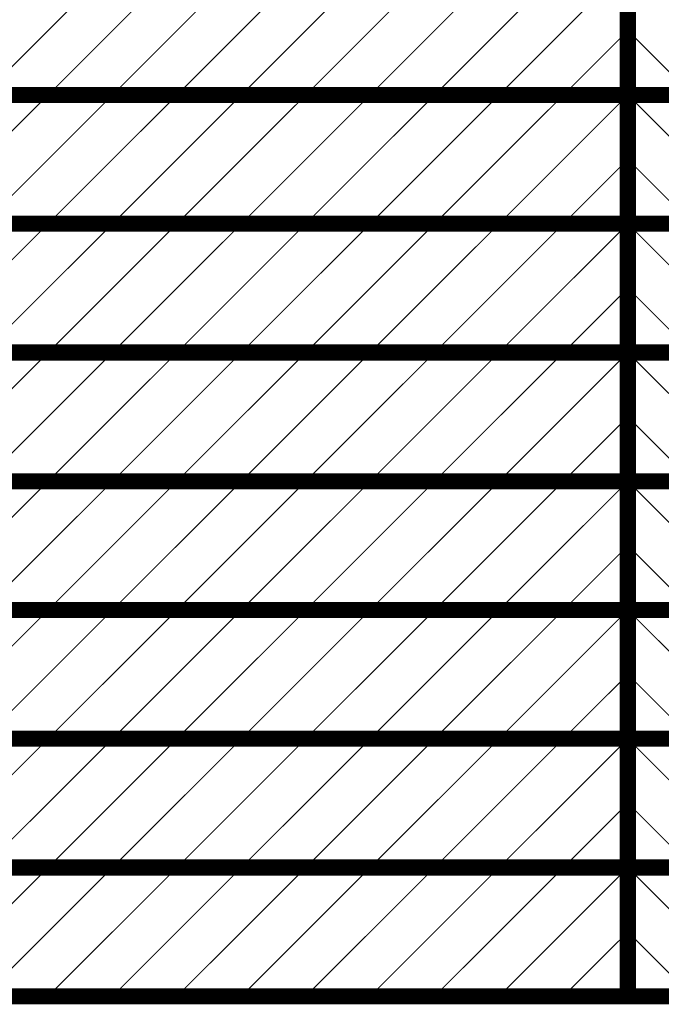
# Model space of a CAD drawing. Header units: inches. Extents: x -0.5 to 14.5, y -1.3 to 8.2.
# Tile 192 of 196: x 9.4 to 10, y 6.3 to 7.2. Entities that reach past the tile are written whole.
import ezdxf

# ---------------------------------------------------------------- set-up
doc = ezdxf.new("R2010")
doc.units = ezdxf.units.IN
doc.header["$MEASUREMENT"] = 0
doc.layers.add('M12 Stackup', color=56, linetype='Continuous')

msp = doc.modelspace()

# ---------------------------------------------------------------- linework, layer by layer
at = {"layer": 'M12 Stackup'}
for points in [[(9.94754, 6.302, 0.015, 0.015, 0), (9.94754, 7.742, 0.015, 0.015, 0)], [(9.34754, 7.142, 0.001, 0.001, 0), (9.46754, 7.262, 0.001, 0.001, 0)], [(9.40754, 7.142, 0.001, 0.001, 0), (9.52754, 7.262, 0.001, 0.001, 0)], [(9.46754, 7.142, 0.001, 0.001, 0), (9.58754, 7.262, 0.001, 0.001, 0)], [(9.52754, 7.142, 0.001, 0.001, 0), (9.64754, 7.262, 0.001, 0.001, 0)], [(9.58754, 7.142, 0.001, 0.001, 0), (9.70754, 7.262, 0.001, 0.001, 0)], [(9.64754, 7.142, 0.001, 0.001, 0), (9.76754, 7.262, 0.001, 0.001, 0)], [(9.70754, 7.142, 0.001, 0.001, 0), (9.82754, 7.262, 0.001, 0.001, 0)], [(9.76754, 7.142, 0.001, 0.001, 0), (9.88754, 7.262, 0.001, 0.001, 0)], [(9.82754, 7.142, 0.001, 0.001, 0), (9.94754, 7.262, 0.001, 0.001, 0)], [(9.88754, 7.142, 0.001, 0.001, 0), (9.94754, 7.202, 0.001, 0.001, 0)], [(9.94754, 7.202, 0.001, 0.001, 0), (10.00754, 7.142, 0.001, 0.001, 0)], [(8.82786, 7.142, 0.015, 0.015, 0), (9.94754, 7.142, 0.015, 0.015, 0)], [(9.94754, 7.142, 0.015, 0.015, 0), (11.06723, 7.142, 0.015, 0.015, 0)], [(9.28754, 7.022, 0.001, 0.001, 0), (9.40754, 7.142, 0.001, 0.001, 0)], [(9.34754, 7.022, 0.001, 0.001, 0), (9.46754, 7.142, 0.001, 0.001, 0)], [(9.40754, 7.022, 0.001, 0.001, 0), (9.52754, 7.142, 0.001, 0.001, 0)], [(9.46754, 7.022, 0.001, 0.001, 0), (9.58754, 7.142, 0.001, 0.001, 0)], [(9.52754, 7.022, 0.001, 0.001, 0), (9.64754, 7.142, 0.001, 0.001, 0)], [(9.58754, 7.022, 0.001, 0.001, 0), (9.70754, 7.142, 0.001, 0.001, 0)], [(9.64754, 7.022, 0.001, 0.001, 0), (9.76754, 7.142, 0.001, 0.001, 0)], [(9.70754, 7.022, 0.001, 0.001, 0), (9.82754, 7.142, 0.001, 0.001, 0)], [(9.76754, 7.022, 0.001, 0.001, 0), (9.88754, 7.142, 0.001, 0.001, 0)], [(9.82754, 7.022, 0.001, 0.001, 0), (9.94754, 7.142, 0.001, 0.001, 0)], [(9.94754, 7.142, 0.001, 0.001, 0), (10.06754, 7.022, 0.001, 0.001, 0)], [(9.88754, 7.022, 0.001, 0.001, 0), (9.94754, 7.082, 0.001, 0.001, 0)], [(9.94754, 7.082, 0.001, 0.001, 0), (10.00754, 7.022, 0.001, 0.001, 0)], [(8.82786, 7.022, 0.015, 0.015, 0), (9.94754, 7.022, 0.015, 0.015, 0)], [(9.94754, 7.022, 0.015, 0.015, 0), (11.06723, 7.022, 0.015, 0.015, 0)], [(9.28754, 6.902, 0.001, 0.001, 0), (9.40754, 7.022, 0.001, 0.001, 0)], [(9.34754, 6.902, 0.001, 0.001, 0), (9.46754, 7.022, 0.001, 0.001, 0)], [(9.40754, 6.902, 0.001, 0.001, 0), (9.52754, 7.022, 0.001, 0.001, 0)], [(9.46754, 6.902, 0.001, 0.001, 0), (9.58754, 7.022, 0.001, 0.001, 0)], [(9.52754, 6.902, 0.001, 0.001, 0), (9.64754, 7.022, 0.001, 0.001, 0)], [(9.58754, 6.902, 0.001, 0.001, 0), (9.70754, 7.022, 0.001, 0.001, 0)], [(9.64754, 6.902, 0.001, 0.001, 0), (9.76754, 7.022, 0.001, 0.001, 0)], [(9.70754, 6.902, 0.001, 0.001, 0), (9.82754, 7.022, 0.001, 0.001, 0)], [(9.76754, 6.902, 0.001, 0.001, 0), (9.88754, 7.022, 0.001, 0.001, 0)], [(9.82754, 6.902, 0.001, 0.001, 0), (9.94754, 7.022, 0.001, 0.001, 0)], [(9.94754, 7.022, 0.001, 0.001, 0), (10.06754, 6.902, 0.001, 0.001, 0)], [(9.88754, 6.902, 0.001, 0.001, 0), (9.94754, 6.962, 0.001, 0.001, 0)], [(9.94754, 6.962, 0.001, 0.001, 0), (10.00754, 6.902, 0.001, 0.001, 0)], [(8.82786, 6.902, 0.015, 0.015, 0), (9.94754, 6.902, 0.015, 0.015, 0)], [(9.28754, 6.782, 0.001, 0.001, 0), (9.40754, 6.902, 0.001, 0.001, 0)], [(9.34754, 6.782, 0.001, 0.001, 0), (9.46754, 6.902, 0.001, 0.001, 0)], [(9.40754, 6.782, 0.001, 0.001, 0), (9.52754, 6.902, 0.001, 0.001, 0)], [(9.46754, 6.782, 0.001, 0.001, 0), (9.58754, 6.902, 0.001, 0.001, 0)], [(9.52754, 6.782, 0.001, 0.001, 0), (9.64754, 6.902, 0.001, 0.001, 0)], [(9.58754, 6.782, 0.001, 0.001, 0), (9.70754, 6.902, 0.001, 0.001, 0)], [(9.64754, 6.782, 0.001, 0.001, 0), (9.76754, 6.902, 0.001, 0.001, 0)], [(9.70754, 6.782, 0.001, 0.001, 0), (9.82754, 6.902, 0.001, 0.001, 0)], [(9.76754, 6.782, 0.001, 0.001, 0), (9.88754, 6.902, 0.001, 0.001, 0)], [(9.82754, 6.782, 0.001, 0.001, 0), (9.94754, 6.902, 0.001, 0.001, 0)], [(9.94754, 6.902, 0.015, 0.015, 0), (11.06723, 6.902, 0.015, 0.015, 0)], [(9.94754, 6.902, 0.001, 0.001, 0), (10.06754, 6.782, 0.001, 0.001, 0)], [(9.88754, 6.782, 0.001, 0.001, 0), (9.94754, 6.842, 0.001, 0.001, 0)], [(9.94754, 6.842, 0.001, 0.001, 0), (10.00754, 6.782, 0.001, 0.001, 0)], [(8.82786, 6.782, 0.015, 0.015, 0), (9.94754, 6.782, 0.015, 0.015, 0)], [(9.28754, 6.662, 0.001, 0.001, 0), (9.40754, 6.782, 0.001, 0.001, 0)], [(9.34754, 6.662, 0.001, 0.001, 0), (9.46754, 6.782, 0.001, 0.001, 0)], [(9.40754, 6.662, 0.001, 0.001, 0), (9.52754, 6.782, 0.001, 0.001, 0)], [(9.46754, 6.662, 0.001, 0.001, 0), (9.58754, 6.782, 0.001, 0.001, 0)], [(9.52754, 6.662, 0.001, 0.001, 0), (9.64754, 6.782, 0.001, 0.001, 0)], [(9.58754, 6.662, 0.001, 0.001, 0), (9.70754, 6.782, 0.001, 0.001, 0)], [(9.64754, 6.662, 0.001, 0.001, 0), (9.76754, 6.782, 0.001, 0.001, 0)], [(9.70754, 6.662, 0.001, 0.001, 0), (9.82754, 6.782, 0.001, 0.001, 0)], [(9.76754, 6.662, 0.001, 0.001, 0), (9.88754, 6.782, 0.001, 0.001, 0)], [(9.82754, 6.662, 0.001, 0.001, 0), (9.94754, 6.782, 0.001, 0.001, 0)], [(9.94754, 6.782, 0.015, 0.015, 0), (11.06723, 6.782, 0.015, 0.015, 0)], [(9.94754, 6.782, 0.001, 0.001, 0), (10.06754, 6.662, 0.001, 0.001, 0)], [(9.88754, 6.662, 0.001, 0.001, 0), (9.94754, 6.722, 0.001, 0.001, 0)], [(9.94754, 6.722, 0.001, 0.001, 0), (10.00754, 6.662, 0.001, 0.001, 0)], [(8.82786, 6.662, 0.015, 0.015, 0), (9.94754, 6.662, 0.015, 0.015, 0)], [(9.28754, 6.542, 0.001, 0.001, 0), (9.40754, 6.662, 0.001, 0.001, 0)], [(9.34754, 6.542, 0.001, 0.001, 0), (9.46754, 6.662, 0.001, 0.001, 0)], [(9.40754, 6.542, 0.001, 0.001, 0), (9.52754, 6.662, 0.001, 0.001, 0)], [(9.46754, 6.542, 0.001, 0.001, 0), (9.58754, 6.662, 0.001, 0.001, 0)], [(9.52754, 6.542, 0.001, 0.001, 0), (9.64754, 6.662, 0.001, 0.001, 0)], [(9.58754, 6.542, 0.001, 0.001, 0), (9.70754, 6.662, 0.001, 0.001, 0)], [(9.64754, 6.542, 0.001, 0.001, 0), (9.76754, 6.662, 0.001, 0.001, 0)], [(9.70754, 6.542, 0.001, 0.001, 0), (9.82754, 6.662, 0.001, 0.001, 0)], [(9.76754, 6.542, 0.001, 0.001, 0), (9.88754, 6.662, 0.001, 0.001, 0)], [(9.82754, 6.542, 0.001, 0.001, 0), (9.94754, 6.662, 0.001, 0.001, 0)], [(9.94754, 6.662, 0.015, 0.015, 0), (11.06723, 6.662, 0.015, 0.015, 0)], [(9.94754, 6.662, 0.001, 0.001, 0), (10.06754, 6.542, 0.001, 0.001, 0)], [(9.88754, 6.542, 0.001, 0.001, 0), (9.94754, 6.602, 0.001, 0.001, 0)], [(9.94754, 6.602, 0.001, 0.001, 0), (10.00754, 6.542, 0.001, 0.001, 0)], [(8.82786, 6.542, 0.015, 0.015, 0), (9.94754, 6.542, 0.015, 0.015, 0)], [(9.94754, 6.542, 0.015, 0.015, 0), (11.06723, 6.542, 0.015, 0.015, 0)], [(9.28754, 6.422, 0.001, 0.001, 0), (9.40754, 6.542, 0.001, 0.001, 0)], [(9.34754, 6.422, 0.001, 0.001, 0), (9.46754, 6.542, 0.001, 0.001, 0)], [(9.40754, 6.422, 0.001, 0.001, 0), (9.52754, 6.542, 0.001, 0.001, 0)], [(9.46754, 6.422, 0.001, 0.001, 0), (9.58754, 6.542, 0.001, 0.001, 0)], [(9.52754, 6.422, 0.001, 0.001, 0), (9.64754, 6.542, 0.001, 0.001, 0)], [(9.58754, 6.422, 0.001, 0.001, 0), (9.70754, 6.542, 0.001, 0.001, 0)], [(9.64754, 6.422, 0.001, 0.001, 0), (9.76754, 6.542, 0.001, 0.001, 0)], [(9.70754, 6.422, 0.001, 0.001, 0), (9.82754, 6.542, 0.001, 0.001, 0)], [(9.76754, 6.422, 0.001, 0.001, 0), (9.88754, 6.542, 0.001, 0.001, 0)], [(9.82754, 6.422, 0.001, 0.001, 0), (9.94754, 6.542, 0.001, 0.001, 0)], [(9.94754, 6.542, 0.001, 0.001, 0), (10.06754, 6.422, 0.001, 0.001, 0)], [(9.88754, 6.422, 0.001, 0.001, 0), (9.94754, 6.482, 0.001, 0.001, 0)], [(9.94754, 6.482, 0.001, 0.001, 0), (10.00754, 6.422, 0.001, 0.001, 0)], [(8.82786, 6.422, 0.015, 0.015, 0), (9.94754, 6.422, 0.015, 0.015, 0)], [(9.94754, 6.422, 0.015, 0.015, 0), (11.06723, 6.422, 0.015, 0.015, 0)], [(9.28754, 6.302, 0.001, 0.001, 0), (9.40754, 6.422, 0.001, 0.001, 0)], [(9.34754, 6.302, 0.001, 0.001, 0), (9.46754, 6.422, 0.001, 0.001, 0)], [(9.40754, 6.302, 0.001, 0.001, 0), (9.52754, 6.422, 0.001, 0.001, 0)], [(9.46754, 6.302, 0.001, 0.001, 0), (9.58754, 6.422, 0.001, 0.001, 0)], [(9.52754, 6.302, 0.001, 0.001, 0), (9.64754, 6.422, 0.001, 0.001, 0)], [(9.58754, 6.302, 0.001, 0.001, 0), (9.70754, 6.422, 0.001, 0.001, 0)], [(9.64754, 6.302, 0.001, 0.001, 0), (9.76754, 6.422, 0.001, 0.001, 0)], [(9.70754, 6.302, 0.001, 0.001, 0), (9.82754, 6.422, 0.001, 0.001, 0)], [(9.76754, 6.302, 0.001, 0.001, 0), (9.88754, 6.422, 0.001, 0.001, 0)], [(9.82754, 6.302, 0.001, 0.001, 0), (9.94754, 6.422, 0.001, 0.001, 0)], [(9.94754, 6.422, 0.001, 0.001, 0), (10.06754, 6.302, 0.001, 0.001, 0)], [(9.88754, 6.302, 0.001, 0.001, 0), (9.94754, 6.362, 0.001, 0.001, 0)], [(9.94754, 6.362, 0.001, 0.001, 0), (10.00754, 6.302, 0.001, 0.001, 0)], [(8.82786, 6.302, 0.015, 0.015, 0), (9.94754, 6.302, 0.015, 0.015, 0)], [(9.94754, 6.302, 0.015, 0.015, 0), (11.06723, 6.302, 0.015, 0.015, 0)]]:
    msp.add_lwpolyline(points, format="xyseb", dxfattribs=at)
for points in [[(9.94729, 7.202, 0.0005, 0.0005, 1), (9.94779, 7.202, 0.0005, 0.0005, 1)], [(9.94729, 7.202, 0.0005, 0.0005, 1), (9.94779, 7.202, 0.0005, 0.0005, 1)], [(9.94379, 7.142, 0.0075, 0.0075, 1), (9.95129, 7.142, 0.0075, 0.0075, 1)], [(9.94379, 7.142, 0.0075, 0.0075, 1), (9.95129, 7.142, 0.0075, 0.0075, 1)], [(9.40729, 7.142, 0.0005, 0.0005, 1), (9.40779, 7.142, 0.0005, 0.0005, 1)], [(9.40729, 7.142, 0.0005, 0.0005, 1), (9.40779, 7.142, 0.0005, 0.0005, 1)], [(9.46729, 7.142, 0.0005, 0.0005, 1), (9.46779, 7.142, 0.0005, 0.0005, 1)], [(9.46729, 7.142, 0.0005, 0.0005, 1), (9.46779, 7.142, 0.0005, 0.0005, 1)], [(9.52729, 7.142, 0.0005, 0.0005, 1), (9.52779, 7.142, 0.0005, 0.0005, 1)], [(9.52729, 7.142, 0.0005, 0.0005, 1), (9.52779, 7.142, 0.0005, 0.0005, 1)], [(9.58729, 7.142, 0.0005, 0.0005, 1), (9.58779, 7.142, 0.0005, 0.0005, 1)], [(9.58729, 7.142, 0.0005, 0.0005, 1), (9.58779, 7.142, 0.0005, 0.0005, 1)], [(9.64729, 7.142, 0.0005, 0.0005, 1), (9.64779, 7.142, 0.0005, 0.0005, 1)], [(9.64729, 7.142, 0.0005, 0.0005, 1), (9.64779, 7.142, 0.0005, 0.0005, 1)], [(9.70729, 7.142, 0.0005, 0.0005, 1), (9.70779, 7.142, 0.0005, 0.0005, 1)], [(9.70729, 7.142, 0.0005, 0.0005, 1), (9.70779, 7.142, 0.0005, 0.0005, 1)], [(9.76729, 7.142, 0.0005, 0.0005, 1), (9.76779, 7.142, 0.0005, 0.0005, 1)], [(9.76729, 7.142, 0.0005, 0.0005, 1), (9.76779, 7.142, 0.0005, 0.0005, 1)], [(9.82729, 7.142, 0.0005, 0.0005, 1), (9.82779, 7.142, 0.0005, 0.0005, 1)], [(9.82729, 7.142, 0.0005, 0.0005, 1), (9.82779, 7.142, 0.0005, 0.0005, 1)], [(9.88729, 7.142, 0.0005, 0.0005, 1), (9.88779, 7.142, 0.0005, 0.0005, 1)], [(9.88729, 7.142, 0.0005, 0.0005, 1), (9.88779, 7.142, 0.0005, 0.0005, 1)], [(9.94729, 7.142, 0.0005, 0.0005, 1), (9.94779, 7.142, 0.0005, 0.0005, 1)], [(9.94729, 7.142, 0.0005, 0.0005, 1), (9.94779, 7.142, 0.0005, 0.0005, 1)], [(9.94729, 7.082, 0.0005, 0.0005, 1), (9.94779, 7.082, 0.0005, 0.0005, 1)], [(9.94729, 7.082, 0.0005, 0.0005, 1), (9.94779, 7.082, 0.0005, 0.0005, 1)], [(9.94379, 7.022, 0.0075, 0.0075, 1), (9.95129, 7.022, 0.0075, 0.0075, 1)], [(9.94379, 7.022, 0.0075, 0.0075, 1), (9.95129, 7.022, 0.0075, 0.0075, 1)], [(9.40729, 7.022, 0.0005, 0.0005, 1), (9.40779, 7.022, 0.0005, 0.0005, 1)], [(9.40729, 7.022, 0.0005, 0.0005, 1), (9.40779, 7.022, 0.0005, 0.0005, 1)], [(9.46729, 7.022, 0.0005, 0.0005, 1), (9.46779, 7.022, 0.0005, 0.0005, 1)], [(9.46729, 7.022, 0.0005, 0.0005, 1), (9.46779, 7.022, 0.0005, 0.0005, 1)], [(9.52729, 7.022, 0.0005, 0.0005, 1), (9.52779, 7.022, 0.0005, 0.0005, 1)], [(9.52729, 7.022, 0.0005, 0.0005, 1), (9.52779, 7.022, 0.0005, 0.0005, 1)], [(9.58729, 7.022, 0.0005, 0.0005, 1), (9.58779, 7.022, 0.0005, 0.0005, 1)], [(9.58729, 7.022, 0.0005, 0.0005, 1), (9.58779, 7.022, 0.0005, 0.0005, 1)], [(9.64729, 7.022, 0.0005, 0.0005, 1), (9.64779, 7.022, 0.0005, 0.0005, 1)], [(9.64729, 7.022, 0.0005, 0.0005, 1), (9.64779, 7.022, 0.0005, 0.0005, 1)], [(9.70729, 7.022, 0.0005, 0.0005, 1), (9.70779, 7.022, 0.0005, 0.0005, 1)], [(9.70729, 7.022, 0.0005, 0.0005, 1), (9.70779, 7.022, 0.0005, 0.0005, 1)], [(9.76729, 7.022, 0.0005, 0.0005, 1), (9.76779, 7.022, 0.0005, 0.0005, 1)], [(9.76729, 7.022, 0.0005, 0.0005, 1), (9.76779, 7.022, 0.0005, 0.0005, 1)], [(9.82729, 7.022, 0.0005, 0.0005, 1), (9.82779, 7.022, 0.0005, 0.0005, 1)], [(9.82729, 7.022, 0.0005, 0.0005, 1), (9.82779, 7.022, 0.0005, 0.0005, 1)], [(9.88729, 7.022, 0.0005, 0.0005, 1), (9.88779, 7.022, 0.0005, 0.0005, 1)], [(9.88729, 7.022, 0.0005, 0.0005, 1), (9.88779, 7.022, 0.0005, 0.0005, 1)], [(9.94729, 7.022, 0.0005, 0.0005, 1), (9.94779, 7.022, 0.0005, 0.0005, 1)], [(9.94729, 7.022, 0.0005, 0.0005, 1), (9.94779, 7.022, 0.0005, 0.0005, 1)], [(9.94729, 6.962, 0.0005, 0.0005, 1), (9.94779, 6.962, 0.0005, 0.0005, 1)], [(9.94729, 6.962, 0.0005, 0.0005, 1), (9.94779, 6.962, 0.0005, 0.0005, 1)], [(9.40729, 6.902, 0.0005, 0.0005, 1), (9.40779, 6.902, 0.0005, 0.0005, 1)], [(9.40729, 6.902, 0.0005, 0.0005, 1), (9.40779, 6.902, 0.0005, 0.0005, 1)], [(9.46729, 6.902, 0.0005, 0.0005, 1), (9.46779, 6.902, 0.0005, 0.0005, 1)], [(9.46729, 6.902, 0.0005, 0.0005, 1), (9.46779, 6.902, 0.0005, 0.0005, 1)], [(9.52729, 6.902, 0.0005, 0.0005, 1), (9.52779, 6.902, 0.0005, 0.0005, 1)], [(9.52729, 6.902, 0.0005, 0.0005, 1), (9.52779, 6.902, 0.0005, 0.0005, 1)], [(9.58729, 6.902, 0.0005, 0.0005, 1), (9.58779, 6.902, 0.0005, 0.0005, 1)], [(9.58729, 6.902, 0.0005, 0.0005, 1), (9.58779, 6.902, 0.0005, 0.0005, 1)], [(9.64729, 6.902, 0.0005, 0.0005, 1), (9.64779, 6.902, 0.0005, 0.0005, 1)], [(9.64729, 6.902, 0.0005, 0.0005, 1), (9.64779, 6.902, 0.0005, 0.0005, 1)], [(9.70729, 6.902, 0.0005, 0.0005, 1), (9.70779, 6.902, 0.0005, 0.0005, 1)], [(9.70729, 6.902, 0.0005, 0.0005, 1), (9.70779, 6.902, 0.0005, 0.0005, 1)], [(9.76729, 6.902, 0.0005, 0.0005, 1), (9.76779, 6.902, 0.0005, 0.0005, 1)], [(9.76729, 6.902, 0.0005, 0.0005, 1), (9.76779, 6.902, 0.0005, 0.0005, 1)], [(9.82729, 6.902, 0.0005, 0.0005, 1), (9.82779, 6.902, 0.0005, 0.0005, 1)], [(9.82729, 6.902, 0.0005, 0.0005, 1), (9.82779, 6.902, 0.0005, 0.0005, 1)], [(9.88729, 6.902, 0.0005, 0.0005, 1), (9.88779, 6.902, 0.0005, 0.0005, 1)], [(9.88729, 6.902, 0.0005, 0.0005, 1), (9.88779, 6.902, 0.0005, 0.0005, 1)], [(9.94379, 6.902, 0.0075, 0.0075, 1), (9.95129, 6.902, 0.0075, 0.0075, 1)], [(9.94379, 6.902, 0.0075, 0.0075, 1), (9.95129, 6.902, 0.0075, 0.0075, 1)], [(9.94729, 6.902, 0.0005, 0.0005, 1), (9.94779, 6.902, 0.0005, 0.0005, 1)], [(9.94729, 6.902, 0.0005, 0.0005, 1), (9.94779, 6.902, 0.0005, 0.0005, 1)], [(9.94729, 6.842, 0.0005, 0.0005, 1), (9.94779, 6.842, 0.0005, 0.0005, 1)], [(9.94729, 6.842, 0.0005, 0.0005, 1), (9.94779, 6.842, 0.0005, 0.0005, 1)], [(9.40729, 6.782, 0.0005, 0.0005, 1), (9.40779, 6.782, 0.0005, 0.0005, 1)], [(9.40729, 6.782, 0.0005, 0.0005, 1), (9.40779, 6.782, 0.0005, 0.0005, 1)], [(9.46729, 6.782, 0.0005, 0.0005, 1), (9.46779, 6.782, 0.0005, 0.0005, 1)], [(9.46729, 6.782, 0.0005, 0.0005, 1), (9.46779, 6.782, 0.0005, 0.0005, 1)], [(9.52729, 6.782, 0.0005, 0.0005, 1), (9.52779, 6.782, 0.0005, 0.0005, 1)], [(9.52729, 6.782, 0.0005, 0.0005, 1), (9.52779, 6.782, 0.0005, 0.0005, 1)], [(9.58729, 6.782, 0.0005, 0.0005, 1), (9.58779, 6.782, 0.0005, 0.0005, 1)], [(9.58729, 6.782, 0.0005, 0.0005, 1), (9.58779, 6.782, 0.0005, 0.0005, 1)], [(9.64729, 6.782, 0.0005, 0.0005, 1), (9.64779, 6.782, 0.0005, 0.0005, 1)], [(9.64729, 6.782, 0.0005, 0.0005, 1), (9.64779, 6.782, 0.0005, 0.0005, 1)], [(9.70729, 6.782, 0.0005, 0.0005, 1), (9.70779, 6.782, 0.0005, 0.0005, 1)], [(9.70729, 6.782, 0.0005, 0.0005, 1), (9.70779, 6.782, 0.0005, 0.0005, 1)], [(9.76729, 6.782, 0.0005, 0.0005, 1), (9.76779, 6.782, 0.0005, 0.0005, 1)], [(9.76729, 6.782, 0.0005, 0.0005, 1), (9.76779, 6.782, 0.0005, 0.0005, 1)], [(9.82729, 6.782, 0.0005, 0.0005, 1), (9.82779, 6.782, 0.0005, 0.0005, 1)], [(9.82729, 6.782, 0.0005, 0.0005, 1), (9.82779, 6.782, 0.0005, 0.0005, 1)], [(9.88729, 6.782, 0.0005, 0.0005, 1), (9.88779, 6.782, 0.0005, 0.0005, 1)], [(9.88729, 6.782, 0.0005, 0.0005, 1), (9.88779, 6.782, 0.0005, 0.0005, 1)], [(9.94379, 6.782, 0.0075, 0.0075, 1), (9.95129, 6.782, 0.0075, 0.0075, 1)], [(9.94379, 6.782, 0.0075, 0.0075, 1), (9.95129, 6.782, 0.0075, 0.0075, 1)], [(9.94729, 6.782, 0.0005, 0.0005, 1), (9.94779, 6.782, 0.0005, 0.0005, 1)], [(9.94729, 6.782, 0.0005, 0.0005, 1), (9.94779, 6.782, 0.0005, 0.0005, 1)], [(9.94729, 6.722, 0.0005, 0.0005, 1), (9.94779, 6.722, 0.0005, 0.0005, 1)], [(9.94729, 6.722, 0.0005, 0.0005, 1), (9.94779, 6.722, 0.0005, 0.0005, 1)], [(9.40729, 6.662, 0.0005, 0.0005, 1), (9.40779, 6.662, 0.0005, 0.0005, 1)], [(9.40729, 6.662, 0.0005, 0.0005, 1), (9.40779, 6.662, 0.0005, 0.0005, 1)], [(9.46729, 6.662, 0.0005, 0.0005, 1), (9.46779, 6.662, 0.0005, 0.0005, 1)], [(9.46729, 6.662, 0.0005, 0.0005, 1), (9.46779, 6.662, 0.0005, 0.0005, 1)], [(9.52729, 6.662, 0.0005, 0.0005, 1), (9.52779, 6.662, 0.0005, 0.0005, 1)], [(9.52729, 6.662, 0.0005, 0.0005, 1), (9.52779, 6.662, 0.0005, 0.0005, 1)], [(9.58729, 6.662, 0.0005, 0.0005, 1), (9.58779, 6.662, 0.0005, 0.0005, 1)], [(9.58729, 6.662, 0.0005, 0.0005, 1), (9.58779, 6.662, 0.0005, 0.0005, 1)], [(9.64729, 6.662, 0.0005, 0.0005, 1), (9.64779, 6.662, 0.0005, 0.0005, 1)], [(9.64729, 6.662, 0.0005, 0.0005, 1), (9.64779, 6.662, 0.0005, 0.0005, 1)], [(9.70729, 6.662, 0.0005, 0.0005, 1), (9.70779, 6.662, 0.0005, 0.0005, 1)], [(9.70729, 6.662, 0.0005, 0.0005, 1), (9.70779, 6.662, 0.0005, 0.0005, 1)], [(9.76729, 6.662, 0.0005, 0.0005, 1), (9.76779, 6.662, 0.0005, 0.0005, 1)], [(9.76729, 6.662, 0.0005, 0.0005, 1), (9.76779, 6.662, 0.0005, 0.0005, 1)], [(9.82729, 6.662, 0.0005, 0.0005, 1), (9.82779, 6.662, 0.0005, 0.0005, 1)], [(9.82729, 6.662, 0.0005, 0.0005, 1), (9.82779, 6.662, 0.0005, 0.0005, 1)], [(9.88729, 6.662, 0.0005, 0.0005, 1), (9.88779, 6.662, 0.0005, 0.0005, 1)], [(9.88729, 6.662, 0.0005, 0.0005, 1), (9.88779, 6.662, 0.0005, 0.0005, 1)], [(9.94379, 6.662, 0.0075, 0.0075, 1), (9.95129, 6.662, 0.0075, 0.0075, 1)], [(9.94379, 6.662, 0.0075, 0.0075, 1), (9.95129, 6.662, 0.0075, 0.0075, 1)], [(9.94729, 6.662, 0.0005, 0.0005, 1), (9.94779, 6.662, 0.0005, 0.0005, 1)], [(9.94729, 6.662, 0.0005, 0.0005, 1), (9.94779, 6.662, 0.0005, 0.0005, 1)], [(9.94729, 6.602, 0.0005, 0.0005, 1), (9.94779, 6.602, 0.0005, 0.0005, 1)], [(9.94729, 6.602, 0.0005, 0.0005, 1), (9.94779, 6.602, 0.0005, 0.0005, 1)], [(9.94379, 6.542, 0.0075, 0.0075, 1), (9.95129, 6.542, 0.0075, 0.0075, 1)], [(9.94379, 6.542, 0.0075, 0.0075, 1), (9.95129, 6.542, 0.0075, 0.0075, 1)], [(9.40729, 6.542, 0.0005, 0.0005, 1), (9.40779, 6.542, 0.0005, 0.0005, 1)], [(9.40729, 6.542, 0.0005, 0.0005, 1), (9.40779, 6.542, 0.0005, 0.0005, 1)], [(9.46729, 6.542, 0.0005, 0.0005, 1), (9.46779, 6.542, 0.0005, 0.0005, 1)], [(9.46729, 6.542, 0.0005, 0.0005, 1), (9.46779, 6.542, 0.0005, 0.0005, 1)], [(9.52729, 6.542, 0.0005, 0.0005, 1), (9.52779, 6.542, 0.0005, 0.0005, 1)], [(9.52729, 6.542, 0.0005, 0.0005, 1), (9.52779, 6.542, 0.0005, 0.0005, 1)], [(9.58729, 6.542, 0.0005, 0.0005, 1), (9.58779, 6.542, 0.0005, 0.0005, 1)], [(9.58729, 6.542, 0.0005, 0.0005, 1), (9.58779, 6.542, 0.0005, 0.0005, 1)], [(9.64729, 6.542, 0.0005, 0.0005, 1), (9.64779, 6.542, 0.0005, 0.0005, 1)], [(9.64729, 6.542, 0.0005, 0.0005, 1), (9.64779, 6.542, 0.0005, 0.0005, 1)], [(9.70729, 6.542, 0.0005, 0.0005, 1), (9.70779, 6.542, 0.0005, 0.0005, 1)], [(9.70729, 6.542, 0.0005, 0.0005, 1), (9.70779, 6.542, 0.0005, 0.0005, 1)], [(9.76729, 6.542, 0.0005, 0.0005, 1), (9.76779, 6.542, 0.0005, 0.0005, 1)], [(9.76729, 6.542, 0.0005, 0.0005, 1), (9.76779, 6.542, 0.0005, 0.0005, 1)], [(9.82729, 6.542, 0.0005, 0.0005, 1), (9.82779, 6.542, 0.0005, 0.0005, 1)], [(9.82729, 6.542, 0.0005, 0.0005, 1), (9.82779, 6.542, 0.0005, 0.0005, 1)], [(9.88729, 6.542, 0.0005, 0.0005, 1), (9.88779, 6.542, 0.0005, 0.0005, 1)], [(9.88729, 6.542, 0.0005, 0.0005, 1), (9.88779, 6.542, 0.0005, 0.0005, 1)], [(9.94729, 6.542, 0.0005, 0.0005, 1), (9.94779, 6.542, 0.0005, 0.0005, 1)], [(9.94729, 6.542, 0.0005, 0.0005, 1), (9.94779, 6.542, 0.0005, 0.0005, 1)], [(9.94729, 6.482, 0.0005, 0.0005, 1), (9.94779, 6.482, 0.0005, 0.0005, 1)], [(9.94729, 6.482, 0.0005, 0.0005, 1), (9.94779, 6.482, 0.0005, 0.0005, 1)], [(9.94379, 6.422, 0.0075, 0.0075, 1), (9.95129, 6.422, 0.0075, 0.0075, 1)], [(9.94379, 6.422, 0.0075, 0.0075, 1), (9.95129, 6.422, 0.0075, 0.0075, 1)], [(9.40729, 6.422, 0.0005, 0.0005, 1), (9.40779, 6.422, 0.0005, 0.0005, 1)], [(9.40729, 6.422, 0.0005, 0.0005, 1), (9.40779, 6.422, 0.0005, 0.0005, 1)], [(9.46729, 6.422, 0.0005, 0.0005, 1), (9.46779, 6.422, 0.0005, 0.0005, 1)], [(9.46729, 6.422, 0.0005, 0.0005, 1), (9.46779, 6.422, 0.0005, 0.0005, 1)], [(9.52729, 6.422, 0.0005, 0.0005, 1), (9.52779, 6.422, 0.0005, 0.0005, 1)], [(9.52729, 6.422, 0.0005, 0.0005, 1), (9.52779, 6.422, 0.0005, 0.0005, 1)], [(9.58729, 6.422, 0.0005, 0.0005, 1), (9.58779, 6.422, 0.0005, 0.0005, 1)], [(9.58729, 6.422, 0.0005, 0.0005, 1), (9.58779, 6.422, 0.0005, 0.0005, 1)], [(9.64729, 6.422, 0.0005, 0.0005, 1), (9.64779, 6.422, 0.0005, 0.0005, 1)], [(9.64729, 6.422, 0.0005, 0.0005, 1), (9.64779, 6.422, 0.0005, 0.0005, 1)], [(9.70729, 6.422, 0.0005, 0.0005, 1), (9.70779, 6.422, 0.0005, 0.0005, 1)], [(9.70729, 6.422, 0.0005, 0.0005, 1), (9.70779, 6.422, 0.0005, 0.0005, 1)], [(9.76729, 6.422, 0.0005, 0.0005, 1), (9.76779, 6.422, 0.0005, 0.0005, 1)], [(9.76729, 6.422, 0.0005, 0.0005, 1), (9.76779, 6.422, 0.0005, 0.0005, 1)], [(9.82729, 6.422, 0.0005, 0.0005, 1), (9.82779, 6.422, 0.0005, 0.0005, 1)], [(9.82729, 6.422, 0.0005, 0.0005, 1), (9.82779, 6.422, 0.0005, 0.0005, 1)], [(9.88729, 6.422, 0.0005, 0.0005, 1), (9.88779, 6.422, 0.0005, 0.0005, 1)], [(9.88729, 6.422, 0.0005, 0.0005, 1), (9.88779, 6.422, 0.0005, 0.0005, 1)], [(9.94729, 6.422, 0.0005, 0.0005, 1), (9.94779, 6.422, 0.0005, 0.0005, 1)], [(9.94729, 6.422, 0.0005, 0.0005, 1), (9.94779, 6.422, 0.0005, 0.0005, 1)], [(9.94729, 6.362, 0.0005, 0.0005, 1), (9.94779, 6.362, 0.0005, 0.0005, 1)], [(9.94729, 6.362, 0.0005, 0.0005, 1), (9.94779, 6.362, 0.0005, 0.0005, 1)], [(9.94379, 6.302, 0.0075, 0.0075, 1), (9.95129, 6.302, 0.0075, 0.0075, 1)], [(9.94379, 6.302, 0.0075, 0.0075, 1), (9.95129, 6.302, 0.0075, 0.0075, 1)], [(9.94379, 6.302, 0.0075, 0.0075, 1), (9.95129, 6.302, 0.0075, 0.0075, 1)], [(9.40729, 6.302, 0.0005, 0.0005, 1), (9.40779, 6.302, 0.0005, 0.0005, 1)], [(9.46729, 6.302, 0.0005, 0.0005, 1), (9.46779, 6.302, 0.0005, 0.0005, 1)], [(9.52729, 6.302, 0.0005, 0.0005, 1), (9.52779, 6.302, 0.0005, 0.0005, 1)], [(9.58729, 6.302, 0.0005, 0.0005, 1), (9.58779, 6.302, 0.0005, 0.0005, 1)], [(9.64729, 6.302, 0.0005, 0.0005, 1), (9.64779, 6.302, 0.0005, 0.0005, 1)], [(9.70729, 6.302, 0.0005, 0.0005, 1), (9.70779, 6.302, 0.0005, 0.0005, 1)], [(9.76729, 6.302, 0.0005, 0.0005, 1), (9.76779, 6.302, 0.0005, 0.0005, 1)], [(9.82729, 6.302, 0.0005, 0.0005, 1), (9.82779, 6.302, 0.0005, 0.0005, 1)], [(9.88729, 6.302, 0.0005, 0.0005, 1), (9.88779, 6.302, 0.0005, 0.0005, 1)]]:
    msp.add_lwpolyline(points, format="xyseb", close=True, dxfattribs=at)

doc.saveas('drawing.dxf')
